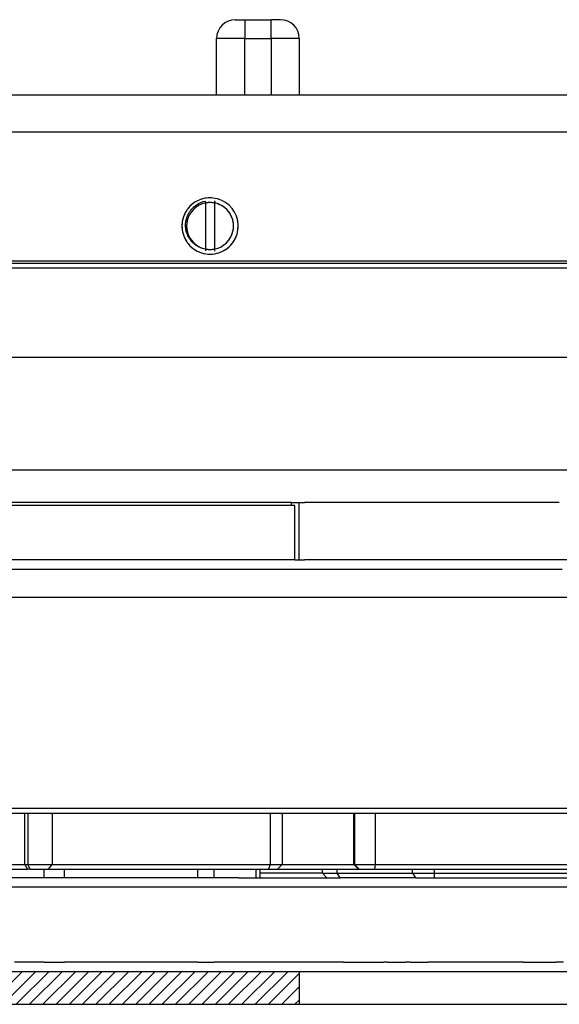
# Model space of a CAD drawing. Extents: x -1763 to 4575, y -3429 to 1051.
# Tile 13 of 174: x -23 to 34, y -2488 to -2383. Entities that reach past the tile are written whole.
import ezdxf

# ---------------------------------------------------------------- set-up
doc = ezdxf.new("R2010")
doc.units = 0
doc.linetypes.add('DASHED', pattern=[15, 7, -8])
doc.layers.get('0').update_dxf_attribs({"linetype": 'CONTINUOUS'})
doc.layers.add('1', color=7, linetype='CONTINUOUS')

# ---------------------------------------------------------------- blocks, each defined once
blk = doc.blocks.new('Z-STACK', base_point=(-660.97, -2583.47))
at = {"layer": '1', "linetype": 'CONTINUOUS'}
h = blk.add_hatch(dxfattribs=at)
h.set_pattern_fill('USER', color=4, angle=45, pattern_type=0)
h.set_pattern_definition([(45, (-1142.2401, -11457.8625), (-0.70710678, 0.70710678), [])])
h.paths.add_polyline_path([(-76.54, -2484.16), (-69.08, -2484.16), (-68.42, -2484.16), (-52.58, -2484.16), (-51.03, -2484.16), (-50.48, -2484.16), (-50.48, -2484.16), (-48.67, -2484.16), (-47.67, -2484.16), (-47.51, -2484.16), (-47.51, -2484.16), (-47.48, -2484.16), (-47.04, -2484.16), (-47.04, -2484.16), (-41.6, -2484.16), (-40.6, -2484.16), (-36.12, -2484.16), (-33.82, -2484.16), (-33.3, -2484.16), (-30.76, -2484.16), (-30.5, -2484.16), (-29.1, -2484.16), (-12.74, -2484.16), (-5.95, -2484.16), (2.55, -2484.16), (3.35, -2484.16), (6.4, -2484.16), (6.4, -2487.66), (-58.09, -2487.66), (-99.2, -2487.66), (-99.2, -2484.16), (-88.4, -2484.16)])
at = {"color": 7, "linetype": 'CONTINUOUS'}
for p, q in [((-0.41, -2382.66), (0.59, -2382.66)), ((0.59, -2382.66), (0.59, -2384.66)), ((0.59, -2382.66), (3.4, -2382.66)), ((3.4, -2384.66), (3.4, -2382.66)), ((4.4, -2382.66), (3.4, -2382.66)), ((0.59, -2384.66), (-2.41, -2384.66)), ((-2.41, -2390.66), (-2.41, -2384.66)), ((0.59, -2390.66), (0.59, -2384.66)), ((0.59, -2384.66), (3.4, -2384.66)), ((3.4, -2384.66), (3.4, -2390.66)), ((6.4, -2384.66), (3.4, -2384.66)), ((6.4, -2384.66), (6.4, -2390.66)), ((-36.06, -2390.66), (47.67, -2390.66)), ((90.4, -2394.66), (-47.6, -2394.66)), ((-3.6, -2402.2), (-3.6, -2402)), ((-3.6, -2402.2), (-3.6, -2402.21)), ((-3.6, -2402.21), (-3.6, -2402.67)), ((-2.6, -2402.07), (-2.6, -2401.97)), ((-2.6, -2402.07), (-2.6, -2402.07)), ((-2.6, -2402.07), (-2.6, -2402.21)), ((-2.6, -2407.11), (-2.6, -2402.21)), ((-3.6, -2402.67), (-3.6, -2404.66)), ((-3.6, -2404.66), (-3.6, -2406.65)), ((-3.6, -2406.65), (-3.6, -2407.11)), ((-3.6, -2407.11), (-3.6, -2407.12)), ((-3.6, -2407.12), (-3.6, -2407.16)), ((-3.6, -2407.16), (-3.6, -2407.32)), ((-3.6, -2407.32), (-3.6, -2407.32)), ((-2.6, -2407.25), (-2.6, -2407.11)), ((-2.6, -2407.25), (-2.6, -2407.25)), ((-2.6, -2407.35), (-2.6, -2407.25)), ((-53.6, -2408.36), (96.4, -2408.36)), ((-16.1, -2408.66), (-25.1, -2408.66)), ((3.4, -2408.66), (-16.1, -2408.66)), ((5.9, -2408.66), (3.4, -2408.66)), ((13.4, -2408.66), (5.9, -2408.66)), ((16.7, -2408.66), (13.4, -2408.66)), ((26.1, -2408.66), (16.7, -2408.66)), ((29.4, -2408.66), (26.1, -2408.66)), ((36.9, -2408.66), (29.4, -2408.66)), ((96.4, -2409.16), (-53.6, -2409.16)), ((0.46, -2434.46), (-25.15, -2434.46)), ((1.12, -2434.46), (0.46, -2434.46)), ((2.86, -2434.46), (1.12, -2434.46)), ((2.94, -2434.46), (2.86, -2434.46)), ((3.16, -2434.46), (2.94, -2434.46)), ((5.56, -2434.46), (3.16, -2434.46)), ((5.56, -2434.46), (5.56, -2434.16)), ((5.59, -2434.46), (5.56, -2434.46)), ((5.92, -2434.46), (5.59, -2434.46)), ((5.92, -2440.26), (5.92, -2434.46)), ((6.4, -2440.26), (6.4, -2434.16)), ((-20.77, -2440.26), (-25.15, -2440.26)), ((-18.6, -2440.26), (-20.77, -2440.26)), ((-12.42, -2440.26), (-18.6, -2440.26)), ((-10.91, -2440.26), (-12.42, -2440.26)), ((-9.44, -2440.26), (-10.91, -2440.26)), ((-6.97, -2440.26), (-9.44, -2440.26)), ((-4.39, -2440.26), (-6.97, -2440.26)), ((-4.06, -2440.26), (-4.39, -2440.26)), ((-3.56, -2440.26), (-4.06, -2440.26)), ((-3.56, -2440.26), (-3.56, -2440.26)), ((-3.5, -2440.26), (-3.56, -2440.26)), ((-3.14, -2440.26), (-3.5, -2440.26)), ((-2.67, -2440.26), (-3.14, -2440.26)), ((-2.17, -2440.26), (-2.67, -2440.26)), ((-2.1, -2440.26), (-2.17, -2440.26)), ((-1.68, -2440.26), (-2.1, -2440.26)), ((-1.23, -2440.26), (-1.68, -2440.26)), ((-0.65, -2440.26), (-1.23, -2440.26)), ((-0.54, -2440.26), (-0.65, -2440.26)), ((-0.42, -2440.26), (-0.54, -2440.26)), ((-0.16, -2440.26), (-0.42, -2440.26)), ((0.27, -2440.26), (-0.16, -2440.26)), ((0.34, -2440.26), (0.27, -2440.26)), ((1.2, -2440.26), (0.34, -2440.26)), ((1.69, -2440.26), (1.2, -2440.26)), ((1.77, -2440.26), (1.69, -2440.26)), ((2.2, -2440.26), (1.77, -2440.26)), ((2.33, -2440.26), (2.2, -2440.26)), ((2.66, -2440.26), (2.33, -2440.26)), ((2.73, -2440.26), (2.66, -2440.26)), ((3.16, -2440.26), (2.73, -2440.26)), ((3.22, -2440.26), (3.16, -2440.26)), ((3.53, -2440.26), (3.22, -2440.26)), ((4.54, -2440.26), (3.53, -2440.26)), ((4.71, -2440.26), (4.54, -2440.26)), ((5.03, -2440.26), (4.71, -2440.26)), ((5.92, -2440.26), (5.03, -2440.26)), ((5.92, -2440.26), (6.4, -2440.26)), ((6.4, -2440.26), (6.55, -2440.26)), ((6.55, -2440.26), (6.6, -2440.26)), ((6.6, -2440.26), (6.98, -2440.26)), ((7.05, -2440.26), (6.98, -2440.26)), ((8.88, -2440.26), (7.05, -2440.26)), ((10.46, -2440.26), (8.88, -2440.26)), ((18.49, -2440.26), (10.46, -2440.26)), ((20.83, -2440.26), (18.49, -2440.26)), ((38.31, -2440.26), (20.83, -2440.26)), ((-20.77, -2474.16), (-20.77, -2473.26)), ((-18.6, -2474.16), (-18.6, -2473.26)), ((-4.39, -2474.16), (-4.39, -2473.26)), ((-2.67, -2474.16), (-2.67, -2473.26)), ((1.77, -2473.26), (1.77, -2474.16)), ((2.2, -2473.26), (2.2, -2474.16)), ((8.88, -2473.66), (2.2, -2473.66)), ((8.88, -2473.66), (8.88, -2473.26)), ((8.88, -2473.66), (9.36, -2474.16)), ((8.88, -2473.66), (10.46, -2473.66)), ((10.46, -2473.66), (10.46, -2473.26)), ((10.75, -2474.16), (10.46, -2473.66)), ((10.46, -2473.66), (18.49, -2473.66)), ((18.49, -2473.66), (18.49, -2473.26)), ((18.49, -2473.66), (18.78, -2474.16)), ((18.49, -2473.66), (20.83, -2473.66)), ((20.82, -2474.16), (20.83, -2473.66)), ((20.83, -2473.66), (20.83, -2473.26)), ((20.83, -2473.66), (38.31, -2473.66))]:
    blk.add_line(p, q, dxfattribs=at)
at = {"color": 7, "linetype": 'DASHED'}
for p, q in [((-36.06, -2390.66), (47.67, -2390.66)), ((-36.06, -2390.66), (47.67, -2390.66)), ((-3.6, -2402.2), (-3.6, -2402.21)), ((-2.6, -2402.07), (-2.6, -2401.97)), ((-2.6, -2402.07), (-2.6, -2402.07)), ((-3.6, -2402.67), (-3.6, -2404.66)), ((-3.6, -2404.66), (-3.6, -2406.65)), ((-3.6, -2407.11), (-3.6, -2407.12)), ((-3.6, -2407.12), (-3.6, -2407.16)), ((-3.6, -2407.16), (-3.6, -2407.32)), ((-2.6, -2407.25), (-2.6, -2407.11)), ((-2.6, -2407.25), (-2.6, -2407.25)), ((-2.6, -2407.35), (-2.6, -2407.25)), ((-16.1, -2408.66), (-25.1, -2408.66)), ((-16.1, -2408.66), (-25.1, -2408.66)), ((3.4, -2408.66), (-16.1, -2408.66)), ((3.4, -2408.66), (-16.1, -2408.66)), ((5.9, -2408.66), (3.4, -2408.66)), ((5.9, -2408.66), (3.4, -2408.66)), ((13.4, -2408.66), (5.9, -2408.66)), ((16.7, -2408.66), (13.4, -2408.66)), ((26.1, -2408.66), (16.7, -2408.66)), ((29.4, -2408.66), (26.1, -2408.66)), ((36.9, -2408.66), (29.4, -2408.66)), ((-4.06, -2434.16), (-26.44, -2434.16)), ((-3.56, -2434.16), (-4.06, -2434.16)), ((-3.5, -2434.16), (-3.56, -2434.16)), ((-3.5, -2434.16), (-3.56, -2434.16)), ((-3.14, -2434.16), (-3.5, -2434.16)), ((-3.14, -2434.16), (-3.5, -2434.16)), ((-2.17, -2434.16), (-3.14, -2434.16)), ((-2.17, -2434.16), (-3.14, -2434.16)), ((-1.68, -2434.16), (-2.17, -2434.16)), ((-1.68, -2434.16), (-2.17, -2434.16)), ((-1.23, -2434.16), (-1.68, -2434.16)), ((-1.23, -2434.16), (-1.68, -2434.16)), ((-0.16, -2434.16), (-1.23, -2434.16)), ((-0.16, -2434.16), (-1.23, -2434.16)), ((0.27, -2434.16), (-0.16, -2434.16)), ((0.27, -2434.16), (-0.16, -2434.16)), ((0.34, -2434.16), (0.27, -2434.16)), ((0.34, -2434.16), (0.27, -2434.16)), ((1.2, -2434.16), (0.34, -2434.16)), ((1.2, -2434.16), (0.34, -2434.16)), ((1.12, -2434.46), (0.46, -2434.46)), ((2.86, -2434.46), (1.12, -2434.46)), ((1.69, -2434.16), (1.2, -2434.16)), ((1.69, -2434.16), (1.2, -2434.16)), ((2.66, -2434.16), (1.69, -2434.16)), ((2.66, -2434.16), (1.69, -2434.16)), ((2.89, -2434.16), (2.66, -2434.16)), ((2.89, -2434.16), (2.66, -2434.16)), ((2.94, -2434.46), (2.86, -2434.46)), ((3.16, -2434.16), (2.89, -2434.16)), ((3.16, -2434.16), (2.89, -2434.16)), ((3.16, -2434.46), (2.94, -2434.46)), ((3.22, -2434.16), (3.16, -2434.16)), ((3.22, -2434.16), (3.16, -2434.16)), ((5.56, -2434.46), (3.16, -2434.46)), ((4.54, -2434.16), (3.22, -2434.16)), ((4.54, -2434.16), (3.22, -2434.16)), ((4.71, -2434.16), (4.54, -2434.16)), ((4.71, -2434.16), (4.54, -2434.16)), ((5.03, -2434.16), (4.71, -2434.16)), ((5.03, -2434.16), (4.71, -2434.16)), ((5.56, -2434.16), (5.03, -2434.16)), ((5.56, -2434.16), (5.03, -2434.16)), ((5.56, -2434.16), (6.4, -2434.16)), ((5.56, -2434.16), (6.4, -2434.16)), ((5.59, -2434.46), (5.56, -2434.46)), ((5.92, -2434.46), (5.59, -2434.46)), ((6.4, -2434.16), (6.55, -2434.16)), ((6.4, -2434.16), (6.55, -2434.16)), ((6.55, -2434.16), (6.98, -2434.16)), ((7.05, -2434.16), (6.98, -2434.16)), ((26.88, -2434.16), (7.05, -2434.16)), ((26.89, -2434.16), (26.88, -2434.16)), ((27.17, -2434.16), (26.89, -2434.16)), ((27.18, -2434.16), (27.17, -2434.16)), ((27.44, -2434.16), (27.18, -2434.16)), ((27.45, -2434.16), (27.44, -2434.16)), ((27.71, -2434.16), (27.45, -2434.16)), ((27.81, -2434.16), (27.71, -2434.16)), ((28.68, -2434.16), (27.81, -2434.16)), ((28.69, -2434.16), (28.68, -2434.16)), ((28.97, -2434.16), (28.69, -2434.16)), ((28.98, -2434.16), (28.97, -2434.16)), ((28.97, -2434.16), (28.97, -2434.16)), ((29.24, -2434.16), (28.98, -2434.16)), ((29.25, -2434.16), (29.24, -2434.16)), ((29.31, -2434.16), (29.25, -2434.16)), ((29.51, -2434.16), (29.31, -2434.16)), ((29.61, -2434.16), (29.51, -2434.16)), ((29.66, -2434.16), (29.61, -2434.16)), ((30.29, -2434.16), (29.66, -2434.16)), ((30.35, -2434.16), (30.29, -2434.16)), ((30.37, -2434.16), (30.35, -2434.16)), ((30.48, -2434.16), (30.37, -2434.16)), ((30.71, -2434.16), (30.48, -2434.16)), ((30.81, -2434.16), (30.71, -2434.16)), ((30.71, -2434.16), (30.71, -2434.16)), ((30.84, -2434.16), (30.81, -2434.16)), ((30.9, -2434.16), (30.84, -2434.16)), ((31.06, -2434.16), (30.9, -2434.16)), ((31.13, -2434.16), (31.06, -2434.16)), ((31.21, -2434.16), (31.13, -2434.16)), ((31.45, -2434.16), (31.21, -2434.16)), ((31.55, -2434.16), (31.45, -2434.16)), ((31.58, -2434.16), (31.55, -2434.16)), ((32.09, -2434.16), (31.58, -2434.16)), ((32.15, -2434.16), (32.09, -2434.16)), ((32.28, -2434.16), (32.15, -2434.16)), ((32.43, -2434.16), (32.28, -2434.16)), ((32.51, -2434.16), (32.43, -2434.16)), ((32.61, -2434.16), (32.51, -2434.16)), ((32.64, -2434.16), (32.61, -2434.16)), ((32.7, -2434.16), (32.64, -2434.16)), ((32.72, -2434.16), (32.7, -2434.16)), ((32.92, -2434.16), (32.72, -2434.16)), ((32.93, -2434.16), (32.92, -2434.16)), ((33.01, -2434.16), (32.93, -2434.16)), ((33.15, -2434.16), (33.01, -2434.16)), ((33.25, -2434.16), (33.15, -2434.16)), ((33.35, -2434.16), (33.25, -2434.16)), ((33.38, -2434.16), (33.35, -2434.16)), ((33.42, -2434.16), (33.38, -2434.16)), ((33.58, -2434.16), (33.42, -2434.16)), ((33.67, -2434.16), (33.58, -2434.16)), ((33.79, -2434.16), (33.67, -2434.16)), ((33.83, -2434.16), (33.79, -2434.16)), ((34.12, -2434.16), (33.83, -2434.16)), ((34.12, -2434.16), (34.12, -2434.16)), ((-20.77, -2440.26), (-25.15, -2440.26)), ((-18.6, -2440.26), (-20.77, -2440.26)), ((-12.42, -2440.26), (-18.6, -2440.26)), ((-10.91, -2440.26), (-12.42, -2440.26)), ((-9.44, -2440.26), (-10.91, -2440.26)), ((-9.44, -2440.26), (-10.91, -2440.26)), ((-6.97, -2440.26), (-9.44, -2440.26)), ((-4.39, -2440.26), (-6.97, -2440.26)), ((-4.06, -2440.26), (-4.39, -2440.26)), ((-3.56, -2440.26), (-4.06, -2440.26)), ((-3.56, -2440.26), (-3.56, -2440.26)), ((-3.5, -2440.26), (-3.56, -2440.26)), ((-3.5, -2440.26), (-3.56, -2440.26)), ((-3.56, -2440.26), (-3.56, -2440.26)), ((-3.5, -2440.26), (-3.56, -2440.26)), ((-3.14, -2440.26), (-3.5, -2440.26)), ((-3.14, -2440.26), (-3.5, -2440.26)), ((-3.14, -2440.26), (-3.5, -2440.26)), ((-2.67, -2440.26), (-3.14, -2440.26)), ((-2.67, -2440.26), (-3.14, -2440.26)), ((-2.67, -2440.26), (-3.14, -2440.26)), ((-2.17, -2440.26), (-2.67, -2440.26)), ((-2.17, -2440.26), (-2.67, -2440.26)), ((-2.17, -2440.26), (-2.67, -2440.26)), ((-2.1, -2440.26), (-2.17, -2440.26)), ((-2.1, -2440.26), (-2.17, -2440.26)), ((-2.1, -2440.26), (-2.17, -2440.26)), ((-1.68, -2440.26), (-2.1, -2440.26)), ((-1.68, -2440.26), (-2.1, -2440.26)), ((-1.23, -2440.26), (-1.68, -2440.26)), ((-1.23, -2440.26), (-1.68, -2440.26)), ((-0.65, -2440.26), (-1.23, -2440.26)), ((-0.65, -2440.26), (-1.23, -2440.26)), ((-0.54, -2440.26), (-0.65, -2440.26)), ((-0.54, -2440.26), (-0.65, -2440.26)), ((-0.42, -2440.26), (-0.54, -2440.26)), ((-0.42, -2440.26), (-0.54, -2440.26)), ((-0.16, -2440.26), (-0.42, -2440.26)), ((-0.16, -2440.26), (-0.42, -2440.26)), ((0.27, -2440.26), (-0.16, -2440.26)), ((0.27, -2440.26), (-0.16, -2440.26)), ((0.34, -2440.26), (0.27, -2440.26)), ((0.34, -2440.26), (0.27, -2440.26)), ((1.2, -2440.26), (0.34, -2440.26)), ((1.2, -2440.26), (0.34, -2440.26)), ((1.69, -2440.26), (1.2, -2440.26)), ((1.69, -2440.26), (1.2, -2440.26)), ((1.77, -2440.26), (1.69, -2440.26)), ((1.77, -2440.26), (1.69, -2440.26)), ((2.2, -2440.26), (1.77, -2440.26)), ((2.2, -2440.26), (1.77, -2440.26)), ((2.33, -2440.26), (2.2, -2440.26)), ((2.33, -2440.26), (2.2, -2440.26)), ((2.66, -2440.26), (2.33, -2440.26)), ((2.66, -2440.26), (2.33, -2440.26)), ((2.73, -2440.26), (2.66, -2440.26)), ((2.73, -2440.26), (2.66, -2440.26)), ((3.16, -2440.26), (2.73, -2440.26)), ((3.16, -2440.26), (2.73, -2440.26)), ((3.22, -2440.26), (3.16, -2440.26)), ((3.22, -2440.26), (3.16, -2440.26)), ((3.53, -2440.26), (3.22, -2440.26)), ((3.53, -2440.26), (3.22, -2440.26)), ((4.54, -2440.26), (3.53, -2440.26)), ((4.54, -2440.26), (3.53, -2440.26)), ((4.71, -2440.26), (4.54, -2440.26)), ((4.71, -2440.26), (4.54, -2440.26)), ((5.03, -2440.26), (4.71, -2440.26)), ((5.03, -2440.26), (4.71, -2440.26)), ((5.92, -2440.26), (5.03, -2440.26)), ((5.92, -2440.26), (5.03, -2440.26)), ((5.92, -2440.26), (6.4, -2440.26)), ((5.92, -2440.26), (6.4, -2440.26)), ((6.4, -2440.26), (6.55, -2440.26)), ((6.4, -2440.26), (6.55, -2440.26)), ((6.55, -2440.26), (6.6, -2440.26)), ((6.6, -2440.26), (6.98, -2440.26)), ((7.05, -2440.26), (6.98, -2440.26)), ((8.88, -2440.26), (7.05, -2440.26)), ((10.46, -2440.26), (8.88, -2440.26)), ((18.49, -2440.26), (10.46, -2440.26)), ((20.83, -2440.26), (18.49, -2440.26)), ((38.31, -2440.26), (20.83, -2440.26)), ((-31, -2441.26), (-13.84, -2441.26)), ((-13.84, -2441.26), (-12.59, -2441.26)), ((-13.84, -2441.26), (-12.59, -2441.26)), ((-12.59, -2441.26), (-12.42, -2441.26)), ((-12.59, -2441.26), (-12.42, -2441.26)), ((-12.42, -2441.26), (-6.97, -2441.26)), ((-12.42, -2441.26), (-6.97, -2441.26)), ((-6.97, -2441.26), (-6.44, -2441.26)), ((-6.97, -2441.26), (-6.44, -2441.26)), ((-6.44, -2441.26), (-6.22, -2441.26)), ((-6.44, -2441.26), (-6.22, -2441.26)), ((-6.22, -2441.26), (-3.84, -2441.26)), ((-6.22, -2441.26), (-3.84, -2441.26)), ((-3.84, -2441.26), (2.33, -2441.26)), ((2.33, -2441.26), (2.63, -2441.26)), ((2.63, -2441.26), (2.73, -2441.26)), ((2.73, -2441.26), (2.86, -2441.26)), ((2.86, -2441.26), (10.52, -2441.26)), ((10.52, -2441.26), (12.02, -2441.26)), ((10.52, -2441.26), (12.02, -2441.26)), ((12.02, -2441.26), (13.67, -2441.26)), ((12.02, -2441.26), (13.67, -2441.26)), ((13.67, -2441.26), (22.02, -2441.26)), ((13.67, -2441.26), (22.02, -2441.26)), ((22.02, -2441.26), (23.52, -2441.26)), ((22.02, -2441.26), (23.52, -2441.26)), ((23.52, -2441.26), (31.04, -2441.26)), ((31.04, -2441.26), (31.07, -2441.26)), ((31.07, -2441.26), (31.14, -2441.26)), ((31.14, -2441.26), (31.27, -2441.26)), ((31.27, -2441.26), (31.33, -2441.26)), ((31.33, -2441.26), (31.35, -2441.26)), ((31.35, -2441.26), (31.41, -2441.26)), ((31.41, -2441.26), (31.41, -2441.26)), ((31.41, -2441.26), (31.48, -2441.26)), ((31.48, -2441.26), (31.55, -2441.26)), ((31.55, -2441.26), (31.55, -2441.26)), ((31.55, -2441.26), (31.7, -2441.26)), ((31.7, -2441.26), (31.75, -2441.26)), ((31.75, -2441.26), (31.87, -2441.26)), ((31.87, -2441.26), (31.87, -2441.26)), ((31.87, -2441.26), (32.03, -2441.26)), ((32.03, -2441.26), (32.08, -2441.26)), ((32.08, -2441.26), (32.14, -2441.26)), ((32.14, -2441.26), (32.21, -2441.26)), ((32.21, -2441.26), (32.25, -2441.26)), ((32.25, -2441.26), (32.36, -2441.26)), ((32.36, -2441.26), (32.42, -2441.26)), ((32.42, -2441.26), (32.48, -2441.26)), ((32.48, -2441.26), (32.58, -2441.26)), ((32.58, -2441.26), (32.64, -2441.26)), ((32.58, -2441.26), (32.58, -2441.26)), ((32.64, -2441.26), (32.7, -2441.26)), ((32.7, -2441.26), (32.76, -2441.26)), ((32.76, -2441.26), (32.77, -2441.26)), ((32.77, -2441.26), (32.78, -2441.26)), ((32.78, -2441.26), (32.91, -2441.26)), ((32.91, -2441.26), (33.05, -2441.26)), ((33.05, -2441.26), (33.15, -2441.26)), ((33.15, -2441.26), (33.75, -2441.26)), ((33.75, -2441.26), (33.85, -2441.26)), ((33.85, -2441.26), (34.43, -2441.26)), ((-0.04, -2474.16), (0.06, -2474.16)), ((0.06, -2474.16), (2.2, -2474.16)), ((2.2, -2474.16), (2.55, -2474.16)), ((2.55, -2474.16), (3.35, -2474.16)), ((3.35, -2474.16), (9.36, -2474.16)), ((9.36, -2474.16), (10.75, -2474.16)), ((18.78, -2474.16), (10.75, -2474.16)), ((18.78, -2474.16), (20.82, -2474.16)), ((20.82, -2474.16), (38.46, -2474.16)), ((-22.1, -2483.16), (-23.95, -2483.16)), ((-20.77, -2483.16), (-22.1, -2483.16)), ((-20.77, -2483.16), (-18.6, -2483.16)), ((-12.33, -2483.16), (-18.6, -2483.16)), ((-11.28, -2483.16), (-12.33, -2483.16)), ((-11.28, -2483.16), (-12.33, -2483.16)), ((-10.59, -2483.16), (-11.28, -2483.16)), ((-10.59, -2483.16), (-11.28, -2483.16)), ((-10.38, -2483.16), (-10.59, -2483.16)), ((-10.38, -2483.16), (-10.59, -2483.16)), ((-10.16, -2483.16), (-10.38, -2483.16)), ((-10.16, -2483.16), (-10.38, -2483.16)), ((-9.96, -2483.16), (-10.16, -2483.16)), ((-9.96, -2483.16), (-10.16, -2483.16)), ((-9.76, -2483.16), (-9.96, -2483.16)), ((-9.76, -2483.16), (-9.96, -2483.16)), ((-8.03, -2483.16), (-9.76, -2483.16)), ((-8.03, -2483.16), (-9.76, -2483.16)), ((-4.98, -2483.16), (-8.03, -2483.16)), ((-4.39, -2483.16), (-4.98, -2483.16)), ((-4.39, -2483.16), (-4.98, -2483.16)), ((-4.39, -2483.16), (-3.94, -2483.16)), ((-4.39, -2483.16), (-3.94, -2483.16)), ((-3.94, -2483.16), (-3.25, -2483.16)), ((-3.94, -2483.16), (-3.25, -2483.16)), ((-3.25, -2483.16), (-3.03, -2483.16)), ((-3.25, -2483.16), (-3.03, -2483.16)), ((-3.03, -2483.16), (-2.81, -2483.16)), ((-3.03, -2483.16), (-2.81, -2483.16)), ((-2.81, -2483.16), (-2.67, -2483.16)), ((-2.81, -2483.16), (-2.67, -2483.16)), ((-2.61, -2483.16), (-2.67, -2483.16)), ((-2.61, -2483.16), (-2.67, -2483.16)), ((-2.41, -2483.16), (-2.61, -2483.16)), ((-2.41, -2483.16), (-2.61, -2483.16)), ((-0.68, -2483.16), (-2.41, -2483.16)), ((-0.68, -2483.16), (-2.41, -2483.16)), ((1.77, -2483.16), (-0.68, -2483.16)), ((2.2, -2483.16), (1.77, -2483.16)), ((11.12, -2483.16), (12.67, -2483.16)), ((12.67, -2483.16), (13.56, -2483.16)), ((13.56, -2483.16), (14.22, -2483.16)), ((13.56, -2483.16), (14.22, -2483.16)), ((14.22, -2483.16), (14.61, -2483.16)), ((14.22, -2483.16), (14.61, -2483.16)), ((14.61, -2483.16), (14.62, -2483.16)), ((14.61, -2483.16), (14.62, -2483.16)), ((14.62, -2483.16), (15.11, -2483.16)), ((15.11, -2483.16), (15.4, -2483.16)), ((15.79, -2483.16), (15.4, -2483.16)), ((15.79, -2483.16), (15.4, -2483.16)), ((15.79, -2483.16), (16.17, -2483.16)), ((15.79, -2483.16), (16.17, -2483.16)), ((16.17, -2483.16), (16.66, -2483.16)), ((16.17, -2483.16), (16.66, -2483.16)), ((16.66, -2483.16), (17.05, -2483.16)), ((16.66, -2483.16), (17.05, -2483.16)), ((17.05, -2483.16), (17.07, -2483.16)), ((17.05, -2483.16), (17.07, -2483.16)), ((17.07, -2483.16), (17.72, -2483.16)), ((18.23, -2483.16), (17.84, -2483.16)), ((18.23, -2483.16), (18.61, -2483.16)), ((18.61, -2483.16), (20.16, -2483.16)), ((30.29, -2483.16), (31.84, -2483.16)), ((31.84, -2483.16), (33.39, -2483.16)), ((33.39, -2483.16), (33.78, -2483.16)), ((33.78, -2483.16), (33.79, -2483.16))]:
    blk.add_line(p, q, dxfattribs=at)
at = {"color": 2, "linetype": 'CONTINUOUS'}
for p, q in [((-25.48, -2430.66), (13.59, -2430.66)), ((13.59, -2430.66), (29.2, -2430.66)), ((29.2, -2430.66), (68.27, -2430.66)), ((-4.06, -2434.16), (-26.44, -2434.16)), ((-3.56, -2434.16), (-4.06, -2434.16)), ((-3.5, -2434.16), (-3.56, -2434.16)), ((-3.14, -2434.16), (-3.5, -2434.16)), ((-2.17, -2434.16), (-3.14, -2434.16)), ((-1.68, -2434.16), (-2.17, -2434.16)), ((-1.23, -2434.16), (-1.68, -2434.16)), ((-0.16, -2434.16), (-1.23, -2434.16)), ((0.27, -2434.16), (-0.16, -2434.16)), ((0.34, -2434.16), (0.27, -2434.16)), ((1.2, -2434.16), (0.34, -2434.16)), ((1.69, -2434.16), (1.2, -2434.16)), ((2.66, -2434.16), (1.69, -2434.16)), ((2.89, -2434.16), (2.66, -2434.16)), ((3.16, -2434.16), (2.89, -2434.16)), ((3.22, -2434.16), (3.16, -2434.16)), ((4.54, -2434.16), (3.22, -2434.16)), ((4.71, -2434.16), (4.54, -2434.16)), ((5.03, -2434.16), (4.71, -2434.16)), ((5.56, -2434.16), (5.03, -2434.16)), ((5.56, -2434.16), (6.4, -2434.16)), ((6.4, -2434.16), (6.55, -2434.16)), ((6.55, -2434.16), (6.98, -2434.16)), ((7.05, -2434.16), (6.98, -2434.16)), ((26.88, -2434.16), (7.05, -2434.16)), ((26.89, -2434.16), (26.88, -2434.16)), ((27.17, -2434.16), (26.89, -2434.16)), ((27.18, -2434.16), (27.17, -2434.16)), ((27.44, -2434.16), (27.18, -2434.16)), ((27.45, -2434.16), (27.44, -2434.16)), ((27.71, -2434.16), (27.45, -2434.16)), ((27.81, -2434.16), (27.71, -2434.16)), ((28.68, -2434.16), (27.81, -2434.16)), ((28.69, -2434.16), (28.68, -2434.16)), ((28.97, -2434.16), (28.69, -2434.16)), ((28.98, -2434.16), (28.97, -2434.16)), ((28.97, -2434.16), (28.97, -2434.16)), ((29.24, -2434.16), (28.98, -2434.16)), ((29.25, -2434.16), (29.24, -2434.16)), ((29.31, -2434.16), (29.25, -2434.16)), ((29.51, -2434.16), (29.31, -2434.16)), ((29.61, -2434.16), (29.51, -2434.16)), ((29.66, -2434.16), (29.61, -2434.16)), ((30.29, -2434.16), (29.66, -2434.16)), ((30.35, -2434.16), (30.29, -2434.16)), ((30.37, -2434.16), (30.35, -2434.16)), ((30.48, -2434.16), (30.37, -2434.16)), ((30.71, -2434.16), (30.48, -2434.16)), ((30.81, -2434.16), (30.71, -2434.16)), ((30.71, -2434.16), (30.71, -2434.16)), ((30.84, -2434.16), (30.81, -2434.16)), ((30.9, -2434.16), (30.84, -2434.16)), ((31.06, -2434.16), (30.9, -2434.16)), ((31.13, -2434.16), (31.06, -2434.16)), ((31.21, -2434.16), (31.13, -2434.16)), ((31.45, -2434.16), (31.21, -2434.16)), ((31.55, -2434.16), (31.45, -2434.16)), ((31.58, -2434.16), (31.55, -2434.16)), ((32.09, -2434.16), (31.58, -2434.16)), ((32.15, -2434.16), (32.09, -2434.16)), ((32.28, -2434.16), (32.15, -2434.16)), ((32.43, -2434.16), (32.28, -2434.16)), ((32.51, -2434.16), (32.43, -2434.16)), ((32.61, -2434.16), (32.51, -2434.16)), ((32.64, -2434.16), (32.61, -2434.16)), ((32.7, -2434.16), (32.64, -2434.16)), ((32.72, -2434.16), (32.7, -2434.16)), ((32.92, -2434.16), (32.72, -2434.16)), ((32.93, -2434.16), (32.92, -2434.16)), ((33.01, -2434.16), (32.93, -2434.16)), ((33.15, -2434.16), (33.01, -2434.16)), ((33.25, -2434.16), (33.15, -2434.16)), ((33.35, -2434.16), (33.25, -2434.16)), ((33.38, -2434.16), (33.35, -2434.16)), ((33.42, -2434.16), (33.38, -2434.16)), ((33.58, -2434.16), (33.42, -2434.16)), ((33.67, -2434.16), (33.58, -2434.16)), ((33.79, -2434.16), (33.67, -2434.16)), ((33.83, -2434.16), (33.79, -2434.16)), ((34.12, -2434.16), (33.83, -2434.16)), ((34.12, -2434.16), (34.12, -2434.16))]:
    blk.add_line(p, q, dxfattribs=at)
at = {"color": 113, "linetype": 'CONTINUOUS'}
for p, q in [((-31, -2441.26), (-13.84, -2441.26)), ((-13.84, -2441.26), (-12.59, -2441.26)), ((-12.59, -2441.26), (-12.42, -2441.26)), ((-12.42, -2441.26), (-6.97, -2441.26)), ((-6.97, -2441.26), (-6.44, -2441.26)), ((-6.44, -2441.26), (-6.22, -2441.26)), ((-6.22, -2441.26), (-3.84, -2441.26)), ((-3.84, -2441.26), (2.33, -2441.26)), ((2.33, -2441.26), (2.63, -2441.26)), ((2.63, -2441.26), (2.73, -2441.26)), ((2.73, -2441.26), (2.86, -2441.26)), ((2.86, -2441.26), (10.52, -2441.26)), ((10.52, -2441.26), (12.02, -2441.26)), ((12.02, -2441.26), (13.67, -2441.26)), ((13.67, -2441.26), (22.02, -2441.26)), ((22.02, -2441.26), (23.52, -2441.26)), ((23.52, -2441.26), (31.04, -2441.26)), ((31.04, -2441.26), (31.07, -2441.26)), ((31.07, -2441.26), (31.14, -2441.26)), ((31.14, -2441.26), (31.27, -2441.26)), ((31.27, -2441.26), (31.33, -2441.26)), ((31.33, -2441.26), (31.35, -2441.26)), ((31.35, -2441.26), (31.41, -2441.26)), ((31.41, -2441.26), (31.41, -2441.26)), ((31.41, -2441.26), (31.48, -2441.26)), ((31.48, -2441.26), (31.55, -2441.26)), ((31.55, -2441.26), (31.55, -2441.26)), ((31.55, -2441.26), (31.7, -2441.26)), ((31.7, -2441.26), (31.75, -2441.26)), ((31.75, -2441.26), (31.87, -2441.26)), ((31.87, -2441.26), (31.87, -2441.26)), ((31.87, -2441.26), (32.03, -2441.26)), ((32.03, -2441.26), (32.08, -2441.26)), ((32.08, -2441.26), (32.14, -2441.26)), ((32.14, -2441.26), (32.21, -2441.26)), ((32.21, -2441.26), (32.25, -2441.26)), ((32.25, -2441.26), (32.36, -2441.26)), ((32.36, -2441.26), (32.42, -2441.26)), ((32.42, -2441.26), (32.48, -2441.26)), ((32.48, -2441.26), (32.58, -2441.26)), ((32.58, -2441.26), (32.64, -2441.26)), ((32.58, -2441.26), (32.58, -2441.26)), ((32.64, -2441.26), (32.7, -2441.26)), ((32.7, -2441.26), (32.76, -2441.26)), ((32.76, -2441.26), (32.77, -2441.26)), ((32.77, -2441.26), (32.78, -2441.26)), ((32.78, -2441.26), (32.91, -2441.26)), ((32.91, -2441.26), (33.05, -2441.26)), ((33.05, -2441.26), (33.15, -2441.26)), ((33.15, -2441.26), (33.75, -2441.26)), ((33.75, -2441.26), (33.85, -2441.26)), ((33.85, -2441.26), (34.43, -2441.26)), ((-28.6, -2444.26), (71.4, -2444.26)), ((-28.6, -2466.76), (71.4, -2466.76)), ((-25.69, -2467.26), (-22.83, -2467.26)), ((-22.83, -2467.26), (-22.54, -2467.26)), ((-22.83, -2472.76), (-22.83, -2467.26)), ((-22.54, -2467.26), (-19.92, -2467.26)), ((-22.54, -2467.26), (-22.54, -2472.76)), ((-19.92, -2467.26), (-19.92, -2472.76)), ((-19.92, -2467.26), (3.29, -2467.26)), ((3.29, -2467.26), (4.59, -2467.26)), ((3.29, -2467.26), (3.29, -2472.76)), ((4.59, -2467.26), (12.21, -2467.26)), ((4.59, -2467.26), (4.59, -2472.76)), ((12.21, -2467.26), (12.29, -2467.26)), ((12.21, -2472.76), (12.21, -2467.26)), ((12.29, -2467.26), (12.29, -2472.76)), ((12.29, -2467.26), (14.5, -2467.26)), ((14.5, -2467.26), (14.5, -2472.76)), ((14.5, -2467.26), (43.06, -2467.26)), ((-26.19, -2473.26), (-22.57, -2473.26)), ((-25.69, -2472.76), (-22.83, -2472.76)), ((-22.83, -2472.76), (-22.57, -2473.26)), ((-22.83, -2472.76), (-22.54, -2472.76)), ((-22.29, -2473.26), (-22.57, -2473.26)), ((-22.29, -2473.26), (-22.54, -2472.76)), ((-22.54, -2472.76), (-19.92, -2472.76)), ((-22.29, -2473.26), (-20.32, -2473.26)), ((-20.32, -2473.26), (-19.92, -2472.76)), ((-20.32, -2473.26), (3.11, -2473.26)), ((-19.92, -2472.76), (3.29, -2472.76)), ((3.29, -2472.76), (3.11, -2473.26)), ((3.11, -2473.26), (4.09, -2473.26)), ((3.29, -2472.76), (4.59, -2472.76)), ((4.09, -2473.26), (4.59, -2472.76)), ((4.09, -2473.26), (12.7, -2473.26)), ((4.59, -2472.76), (12.21, -2472.76)), ((12.21, -2472.76), (12.29, -2472.76)), ((12.7, -2473.26), (12.21, -2472.76)), ((12.29, -2472.76), (14.5, -2472.76)), ((12.29, -2472.76), (12.78, -2473.26)), ((12.78, -2473.26), (12.7, -2473.26)), ((12.78, -2473.26), (14.43, -2473.26)), ((14.5, -2472.76), (14.43, -2473.26)), ((14.43, -2473.26), (35.57, -2473.26)), ((14.5, -2472.76), (35.07, -2472.76))]:
    blk.add_line(p, q, dxfattribs=at)
at = {"color": 40, "linetype": 'CONTINUOUS'}
for p, q in [((-0.04, -2474.16), (-29.1, -2474.16)), ((-0.04, -2474.16), (0.06, -2474.16)), ((0.06, -2474.16), (2.2, -2474.16)), ((2.2, -2474.16), (2.55, -2474.16)), ((2.55, -2474.16), (3.35, -2474.16)), ((3.35, -2474.16), (9.36, -2474.16)), ((9.36, -2474.16), (10.75, -2474.16)), ((18.78, -2474.16), (10.75, -2474.16)), ((18.78, -2474.16), (20.82, -2474.16)), ((20.82, -2474.16), (38.46, -2474.16)), ((46.89, -2475.16), (-28.1, -2475.16)), ((-22.1, -2483.16), (-23.95, -2483.16)), ((-20.77, -2483.16), (-22.1, -2483.16)), ((-20.77, -2483.16), (-18.6, -2483.16)), ((-12.33, -2483.16), (-18.6, -2483.16)), ((-11.28, -2483.16), (-12.33, -2483.16)), ((-10.59, -2483.16), (-11.28, -2483.16)), ((-10.38, -2483.16), (-10.59, -2483.16)), ((-10.16, -2483.16), (-10.38, -2483.16)), ((-9.96, -2483.16), (-10.16, -2483.16)), ((-9.76, -2483.16), (-9.96, -2483.16)), ((-8.03, -2483.16), (-9.76, -2483.16)), ((-4.98, -2483.16), (-8.03, -2483.16)), ((-4.39, -2483.16), (-4.98, -2483.16)), ((-4.39, -2483.16), (-3.94, -2483.16)), ((-3.94, -2483.16), (-3.25, -2483.16)), ((-3.25, -2483.16), (-3.03, -2483.16)), ((-3.03, -2483.16), (-2.81, -2483.16)), ((-2.81, -2483.16), (-2.67, -2483.16)), ((-2.61, -2483.16), (-2.67, -2483.16)), ((-2.41, -2483.16), (-2.61, -2483.16)), ((-0.68, -2483.16), (-2.41, -2483.16)), ((1.77, -2483.16), (-0.68, -2483.16)), ((2.2, -2483.16), (1.77, -2483.16)), ((11.12, -2483.16), (2.2, -2483.16)), ((11.12, -2483.16), (12.67, -2483.16)), ((12.67, -2483.16), (13.56, -2483.16)), ((13.56, -2483.16), (14.22, -2483.16)), ((14.22, -2483.16), (14.61, -2483.16)), ((14.61, -2483.16), (14.62, -2483.16)), ((14.62, -2483.16), (15.11, -2483.16)), ((15.11, -2483.16), (15.4, -2483.16)), ((15.79, -2483.16), (15.4, -2483.16)), ((15.79, -2483.16), (16.17, -2483.16)), ((16.17, -2483.16), (16.66, -2483.16)), ((16.66, -2483.16), (17.05, -2483.16)), ((17.05, -2483.16), (17.07, -2483.16)), ((17.07, -2483.16), (17.72, -2483.16)), ((17.84, -2483.16), (17.72, -2483.16)), ((18.23, -2483.16), (17.84, -2483.16)), ((18.23, -2483.16), (18.61, -2483.16)), ((18.61, -2483.16), (20.16, -2483.16)), ((30.29, -2483.16), (20.16, -2483.16)), ((30.29, -2483.16), (31.84, -2483.16)), ((31.84, -2483.16), (33.39, -2483.16)), ((33.39, -2483.16), (33.78, -2483.16)), ((33.78, -2483.16), (33.79, -2483.16)), ((34.57, -2483.16), (33.79, -2483.16))]:
    blk.add_line(p, q, dxfattribs=at)
at = {"color": 4, "linetype": 'CONTINUOUS'}
for p, q in [((-29.1, -2484.16), (-12.74, -2484.16)), ((-12.74, -2484.16), (-5.95, -2484.16)), ((-5.95, -2484.16), (2.55, -2484.16)), ((2.55, -2484.16), (3.35, -2484.16)), ((3.35, -2484.16), (6.4, -2484.16)), ((6.4, -2484.16), (36.4, -2484.16)), ((6.4, -2484.16), (6.4, -2487.66)), ((-58.09, -2487.66), (6.4, -2487.66)), ((6.4, -2487.66), (36.4, -2487.66))]:
    blk.add_line(p, q, dxfattribs=at)
at = {"color": 40, "linetype": 'DASHED'}
for p, q in [((-29.1, -2484.16), (-12.74, -2484.16)), ((-12.74, -2484.16), (-5.95, -2484.16)), ((-5.95, -2484.16), (2.55, -2484.16)), ((2.55, -2484.16), (3.35, -2484.16)), ((3.35, -2484.16), (6.4, -2484.16)), ((6.4, -2484.16), (36.4, -2484.16))]:
    blk.add_line(p, q, dxfattribs=at)
at = {"color": 7, "linetype": 'CONTINUOUS'}
for centre, radius, start, end in [((-0.41, -2384.66), 2, 90, 180), ((4.4, -2384.66), 2, 0, 90), ((-3.1, -2404.66), 2.5, 101.537, 167.1159), ((-3.1, -2404.66), 3, 84.1677, 135.6023), ((-3.1, -2404.66), 3, -135.6023, 84.1677), ((-3.1, -2404.66), 2.5, 78.463, 101.537), ((-3.1, -2404.66), 2.5, -12.8841, 78.463), ((-3.1, -2404.66), 3, 147.2168, 161.2791), ((-3.1, -2404.66), 3, 135.6023, 147.2168), ((-3.1, -2404.66), 3, 161.2791, 180), ((-3.1, -2404.66), 2.5, 167.1159, 180), ((-3.1, -2404.66), 3, 180, -147.2168), ((-3.1, -2404.66), 2.5, 180, -167.1159), ((-3.1, -2404.66), 2.5, -167.1159, -101.537), ((-3.1, -2404.66), 2.5, -78.463, -12.8841), ((-3.1, -2404.66), 3, -147.2168, -135.6023), ((-3.1, -2404.66), 2.5, -101.537, -78.463)]:
    blk.add_arc(centre, radius, start, end, dxfattribs=at)
at = {"color": 7, "linetype": 'DASHED'}
for radius, start, end in [(2.5, 101.537, 167.1159), (2.5, 101.537, 167.1159), (3, 84.1677, 135.6023), (3, 84.1677, 135.6023), (3, -135.6023, 84.1677), (3, -135.6023, 84.1677), (2.5, 78.463, 101.537), (2.5, -12.8841, 78.463), (2.5, -12.8841, 78.463), (3, 147.2168, 161.2791), (3, 147.2168, 161.2791), (3, 135.6023, 147.2168), (3, 135.6023, 147.2168), (3, 161.2791, 180), (3, 161.2791, 180), (2.5, 167.1159, 180), (2.5, 167.1159, 180), (3, 180, -147.2168), (3, 180, -147.2168), (2.5, 180, -167.1159), (2.5, 180, -167.1159), (2.5, -167.1159, -101.537), (2.5, -167.1159, -101.537), (2.5, -78.463, -12.8841), (2.5, -78.463, -12.8841), (3, -147.2168, -135.6023), (3, -147.2168, -135.6023), (2.5, -101.537, -78.463)]:
    blk.add_arc((-3.1, -2404.66), radius, start, end, dxfattribs=at)
at = {"color": 7, "linetype": 'CONTINUOUS'}
blk.add_open_spline([(-3.6, -2407.12), (-3.81, -2407.09), (-3.98, -2407.03), (-4.11, -2406.98), (-4.25, -2406.92), (-4.41, -2406.85), (-4.58, -2406.73), (-4.68, -2406.66), (-4.76, -2406.6), (-4.83, -2406.54), (-4.92, -2406.46), (-4.99, -2406.39), (-5.06, -2406.32), (-5.12, -2406.25), (-5.19, -2406.16), (-5.25, -2406.07), (-5.32, -2405.98), (-5.37, -2405.88), (-5.42, -2405.8), (-5.47, -2405.7), (-5.51, -2405.6), (-5.55, -2405.51), (-5.59, -2405.4), (-5.62, -2405.3), (-5.64, -2405.21), (-5.69, -2404.99), (-5.72, -2404.78), (-5.72, -2404.57), (-5.71, -2404.36), (-5.69, -2404.15), (-5.63, -2403.94), (-5.61, -2403.83), (-5.57, -2403.73), (-5.54, -2403.64), (-5.49, -2403.53), (-5.45, -2403.43), (-5.4, -2403.35), (-5.35, -2403.25), (-5.3, -2403.16), (-5.23, -2403.07), (-5.18, -2402.99), (-5.11, -2402.91), (-5.03, -2402.82), (-4.88, -2402.66), (-4.72, -2402.52), (-4.54, -2402.4), (-4.26, -2402.2), (-3.94, -2402.07), (-3.6, -2402)], degree=3, knots=[0.501729, 0.501729, 0.501729, 0.501729, 1.034204, 1.034204, 1.034204, 1.564955, 1.564955, 1.564955, 1.880198, 1.880198, 1.880198, 2.195794, 2.195794, 2.195794, 2.509545, 2.509545, 2.509545, 2.824393, 2.824393, 2.824393, 3.144319, 3.144319, 3.144319, 3.462655, 3.462655, 3.462655, 4.100823, 4.100823, 4.100823, 4.737432, 4.737432, 4.737432, 5.057252, 5.057252, 5.057252, 5.37668, 5.37668, 5.37668, 5.700392, 5.700392, 5.700392, 6.025908, 6.025908, 6.025908, 6.675176, 6.675176, 6.675176, 7.69713, 7.69713, 7.69713, 7.69713], dxfattribs=at)
at = {"layer": '1', "color": 4, "linetype": 'CONTINUOUS'}
for p, q in [((-28.6, -2418.66), (21.4, -2418.66)), ((21.4, -2418.66), (71.4, -2418.66))]:
    blk.add_line(p, q, dxfattribs=at)

msp = doc.modelspace()

# ---------------------------------------------------------------- block references
at = {"layer": '1'}
msp.add_blockref('Z-STACK', (-660.97, -2583.47), dxfattribs=at)

doc.saveas('drawing.dxf')
